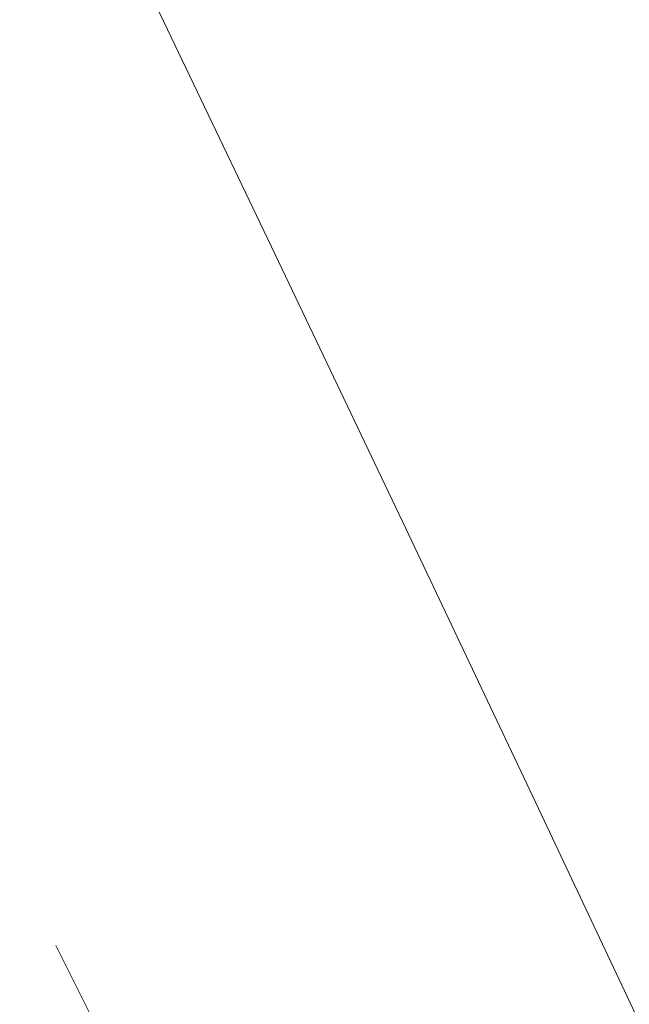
# Model space of a CAD drawing. Header units: millimetres. Extents: x -62314 to 79800, y -34032 to 28340.
# Tile 246 of 256: x 63605 to 63723, y 1283 to 1473. Entities that reach past the tile are written whole.
import ezdxf

# ---------------------------------------------------------------- set-up
doc = ezdxf.new("R2010")
doc.units = ezdxf.units.MM
doc.header["$LTSCALE"] = 508
doc.linetypes.add('Dash Style-5', pattern=[0.20828, 0.069425, -0.138855])
doc.linetypes.add('Dash Style-6', pattern=[1.04164, 0.625, -0.20828, 0.06943, -0.13893])
for name, color, linetype, lineweight in [('(00) tekening-aanzicht grijs', 8, 'Continuous', 0), ('(00) tekening-stramien-algemeen', 7, 'Dash Style-6', 0), ('(28) hoofddraagconstructie-bovenliggend', 1, 'Dash Style-5', 0), ('None', 7, 'Continuous', 0)]:
    doc.layers.add(name, color=color, linetype=linetype, lineweight=lineweight)

# ---------------------------------------------------------------- blocks, each defined once
blk = doc.blocks.new('blok B 01 (2D)')
at = {"layer": '(00) tekening-aanzicht grijs', "color": 17, "lineweight": 0, "transparency": 33554687, "flags": 128}
blk.add_lwpolyline([(67147.1, 17815), (67147.15, 17815, 0.120217), (58755.98, 30980.72), (59001.11, 31046.44), (59684.33, 30368.24), (59885.21, 30565.97, -0.112264), (67637.51, 17925.97, -0.000404), (67654.79, 17874.82), (67653.59, 17874.13, -0.068823), (67693, 17589.15), (67693, 8520.64), (67193, 8520.64), (67193, 17589.15, 0.081822), (67163.93, 17765.58)], format="xyb", dxfattribs=at)
at = {"layer": '(28) hoofddraagconstructie-bovenliggend', "color": 2, "lineweight": 0, "transparency": 33554687, "flags": 128}
blk.add_lwpolyline([(59478.01, 30916.31), (62063.37, 28017.84), (65277.31, 23158.29)], dxfattribs=at)
at = {"layer": 'None', "color": 17, "lineweight": 0, "transparency": 33554687, "flags": 128}
blk.add_lwpolyline([(67854.77, 18398.59, 0.109455), (60141.36, 30818.11)], format="xyb", dxfattribs=at)
blk = doc.blocks.new('Stramien blok B')
at = {"layer": '(00) tekening-stramien-algemeen', "color": 2, "lineweight": 0, "transparency": 33554687}
blk.add_arc((35700.81, -3868.71), 33612.33, 18.044708, 49.822253, dxfattribs=at)

msp = doc.modelspace()

# ---------------------------------------------------------------- block references
at = {"layer": 'None', "color": 17, "transparency": 33554687}
for name, p, rotation in [('blok B 01 (2D)', (-3125.94, -10622.93), 344.9999999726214), ('Stramien blok B', (0, 0), 344.9999645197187)]:
    msp.add_blockref(name, p, dxfattribs=dict(at, rotation=rotation))

doc.saveas('drawing.dxf')
